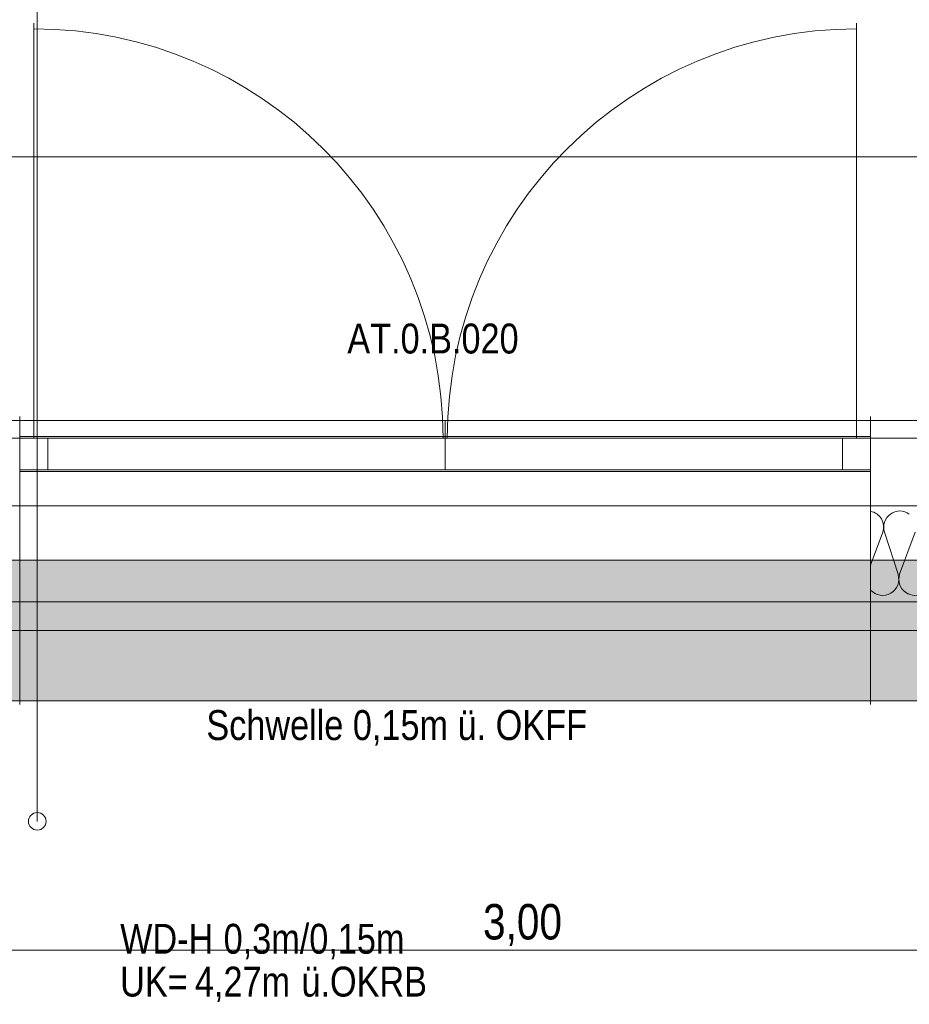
# Model space of a CAD drawing. Extents: x -720 to 300, y 62 to 1162.
# Tile 116 of 256: x -299 to -249, y 979 to 1035. Entities that reach past the tile are written whole.
import ezdxf
from ezdxf.lldxf.tags import DXFTag

# ---------------------------------------------------------------- set-up
doc = ezdxf.new("R2010")
doc.units = 0
doc.layers.get('0').update_dxf_attribs({"lineweight": 13})
for name, color, linetype, lineweight, true_color in [('30 -33 Aussenwände- 7 Fassade_ Elemente', 7, 'Continuous', 9, 0x00aacc), ('30 -34 Innenwände- 11 Durchbruch', 4, 'Continuous', 9, 0x00ffff), ('30 -35 Decken- 1 Konstruktion-Träger- Stahlbeton', 7, 'Continuous', 13, 0x33aa00), ('70 -72 Beschriftung- 1 Beschriftung allgemein', 7, 'Continuous', 9, 0xff6633), ('70 -75 Raumstempel-2 Verweislinie', 7, 'Continuous', 9, 0xff6600), ('70 -76 Bemaßung- 2 Allgemein', 9, 'Continuous', 5, 0x808080), ('iwb_Schraffur_Unterzug', 7, 'Continuous', 5, 0xffffcc)]:
    doc.layers.add(name, color=color, linetype=linetype, lineweight=lineweight, true_color=true_color)
doc.layers.add('70 -71 Achsen- 1 Gebäudeachsen', color=7, linetype='STRICHPUNKT2-A06G93UB8I', lineweight=18)
doc.layers.add('Keine-1', color=7, linetype='Continuous', lineweight=15)
doc.styles.get("Standard").update_dxf_attribs({"font": 'ARIALN.TTF'})
tags = doc.linetypes.add('fein_strichliert-A06G93UC8I', pattern=[4, 1, -2, 1]).pattern_tags.tags
tags[8:9] = [DXFTag(74, 4), DXFTag(75, 0), DXFTag(340, '0'), DXFTag(46, 0.0), DXFTag(50, 0.0), DXFTag(44, 0.0), DXFTag(45, 0.0)]
tags[6:7] = [DXFTag(74, 4), DXFTag(75, 0), DXFTag(340, '0'), DXFTag(46, 0.0), DXFTag(50, 0.0), DXFTag(44, 0.0), DXFTag(45, 0.0)]
tags[4:5] = [DXFTag(74, 4), DXFTag(75, 0), DXFTag(340, '0'), DXFTag(46, 0.0), DXFTag(50, 0.0), DXFTag(44, 0.0), DXFTag(45, 0.0)]
tags = doc.linetypes.add('STRICHPUNKT2-A06G93UB8I', pattern=[12.7, 6.35, -3.175, 0, -3.175]).pattern_tags.tags
tags[10:11] = [DXFTag(74, 4), DXFTag(75, 0), DXFTag(340, '0'), DXFTag(46, 0.0), DXFTag(50, 0.0), DXFTag(44, 0.0), DXFTag(45, 0.0)]
tags[8:9] = [DXFTag(74, 4), DXFTag(75, 0), DXFTag(340, '0'), DXFTag(46, 0.0), DXFTag(50, 0.0), DXFTag(44, 0.0), DXFTag(45, 0.0)]
tags[6:7] = [DXFTag(74, 4), DXFTag(75, 0), DXFTag(340, '0'), DXFTag(46, 0.0), DXFTag(50, 0.0), DXFTag(44, 0.0), DXFTag(45, 0.0)]
tags[4:5] = [DXFTag(74, 4), DXFTag(75, 0), DXFTag(340, '0'), DXFTag(46, 0.0), DXFTag(50, 0.0), DXFTag(44, 0.0), DXFTag(45, 0.0)]

# ---------------------------------------------------------------- blocks, each defined once
blk = doc.blocks.new('Referenz-A06G93UD8I')
at = {"layer": '30 -33 Aussenwände- 7 Fassade_ Elemente', "color": 0, "linetype": 'fein_strichliert-A06G93UC8I', "lineweight": -2, "ltscale": 0.13}
for p, q in [((-298.553, 1034.452), (-298.553, 1011.852)), ((-251.753, 1034.452), (-251.753, 1011.852)), ((-250.953, 1010.952), (-299.353, 1010.952)), ((-297.753, 1010.852), (-275.153, 1010.852)), ((-252.553, 1010.852), (-275.153, 1010.852)), ((-250.953, 1008.952), (-299.353, 1008.952))]:
    blk.add_line(p, q, dxfattribs=at)
at = {"layer": '30 -33 Aussenwände- 7 Fassade_ Elemente', "color": 0, "linetype": 'Continuous', "lineweight": -2, "ltscale": 0.13}
for p, q in [((-303.453, 1011.852), (-154.253, 1011.852)), ((-299.353, 1012.082), (-299.353, 995.712)), ((-298.553, 1011.852), (-275.153, 1011.852)), ((-298.553, 1010.852), (-298.553, 1011.852)), ((-275.153, 1011.852), (-251.753, 1011.852)), ((-275.153, 1010.852), (-275.153, 1011.852)), ((-251.753, 1011.852), (-251.753, 1010.852)), ((-250.953, 995.712), (-250.953, 1012.082)), ((-157.853, 1010.852), (-299.853, 1010.852)), ((-297.753, 1010.852), (-299.353, 1010.852)), ((-299.353, 1010.852), (-299.353, 1009.052)), ((-299.353, 1009.052), (-299.353, 1010.852)), ((-299.353, 1010.852), (-297.753, 1010.852)), ((-250.953, 1010.852), (-299.353, 1010.852)), ((-275.153, 1010.852), (-298.553, 1010.852)), ((-297.753, 1009.052), (-297.753, 1010.852)), ((-297.753, 1010.852), (-275.153, 1010.852)), ((-297.753, 1009.052), (-297.753, 1010.852)), ((-275.153, 1010.852), (-275.153, 1009.052)), ((-252.553, 1010.852), (-275.153, 1010.852)), ((-251.753, 1010.852), (-275.153, 1010.852)), ((-252.553, 1010.852), (-250.953, 1010.852)), ((-252.553, 1009.052), (-252.553, 1010.852)), ((-252.553, 1009.052), (-252.553, 1010.852)), ((-252.553, 1010.852), (-250.953, 1010.852)), ((-250.953, 1010.852), (-250.953, 1009.052)), ((-250.953, 1009.052), (-250.953, 1010.852)), ((-297.753, 1009.052), (-299.353, 1009.052)), ((-299.353, 1009.052), (-250.953, 1009.052)), ((-299.353, 1009.052), (-297.753, 1009.052)), ((-275.153, 1009.052), (-297.753, 1009.052)), ((-275.153, 1009.052), (-252.553, 1009.052)), ((-250.953, 1009.052), (-252.553, 1009.052)), ((-250.953, 1009.052), (-252.553, 1009.052)), ((-152.353, 1007.012), (-304.853, 1007.012)), ((-299.853, 1007.012), (-157.853, 1007.012)), ((-250.256, 1005.512), (-250.953, 1003.628)), ((-250.166, 1005.512), (-249.395, 1003.112)), ((-249.305, 1003.112), (-248.418, 1005.512)), ((-300.353, 1001.552), (-157.353, 1001.552)), ((-157.353, 995.912), (-300.353, 995.912))]:
    blk.add_line(p, q, dxfattribs=at)
at = {"layer": '30 -33 Aussenwände- 7 Fassade_ Elemente', "color": 0, "linetype": 'fein_strichliert-A06G93UC8I', "lineweight": -2, "ltscale": 0.13}
for centre, major_axis in [((-298.553, 1010.852), (23.279, 0)), ((-251.753, 1010.852), (0, 23.279))]:
    blk.add_ellipse(centre, major_axis=major_axis, ratio=1, start_param=0, end_param=1.570796, dxfattribs=at)
at = {"layer": '30 -33 Aussenwände- 7 Fassade_ Elemente', "color": 0, "linetype": 'Continuous', "lineweight": -2, "ltscale": 0.13}
for centre, major_axis, end_param in [((-251.131, 1005.794), (0.874, -0.282), 1.687595), ((-249.292, 1005.794), (-0.539, 0.744), 1.254884), ((-249.292, 1005.794), (0.539, 0.744), 1.254884), ((-250.269, 1002.83), (-0.684, -0.614), 2.721951), ((-248.431, 1002.83), (-0.874, 0.282), 1.255075), ((-248.431, 1002.83), (-0.874, 0.282), 3.765224), ((-248.431, 1002.83), (-0.539, -0.744), 1.255075)]:
    blk.add_ellipse(centre, major_axis=major_axis, ratio=1, start_param=0, end_param=end_param, dxfattribs=at)
at = {"layer": '30 -35 Decken- 1 Konstruktion-Träger- Stahlbeton', "color": 0, "linetype": 'fein_strichliert-A06G93UC8I', "lineweight": -2, "ltscale": 0.13}
for p, q in [((76.456, 1003.912), (-682.362, 1003.912)), ((76.456, 995.912), (-682.362, 995.912))]:
    blk.add_line(p, q, dxfattribs=at)
at = {"layer": '70 -71 Achsen- 1 Gebäudeachsen', "color": 0, "linetype": 'STRICHPUNKT2-A06G93UB8I', "lineweight": -2, "ltscale": 0.13}
blk.add_line((-682.362, 999.912), (76.456, 999.912), dxfattribs=at)
at = {"layer": '70 -75 Raumstempel-2 Verweislinie', "color": 0, "linetype": 'Continuous', "lineweight": -2, "ltscale": 0.13}
blk.add_line((-298.354, 1104.852), (-298.354, 989.062), dxfattribs=at)
at = {"layer": '70 -75 Raumstempel-2 Verweislinie', "color": 0, "linetype": 'ByBlock', "lineweight": -2, "ltscale": 0.13}
blk.add_circle((-298.354, 989.062), 0.5, dxfattribs=at)
at = {"layer": '70 -76 Bemaßung- 2 Allgemein', "color": 0, "linetype": 'Continuous', "lineweight": -2, "ltscale": 0.13}
for p, q in [((-103.847, 1026.852), (-301.293, 1026.852)), ((-241.913, 981.743), (-299.793, 981.743))]:
    blk.add_line(p, q, dxfattribs=at)
at = {"layer": 'Keine-1', "color": 0, "linetype": 'fein_strichliert-A06G93UC8I', "lineweight": -2, "ltscale": 0.13}
blk.add_line((-682.362, 1011.85), (76.456, 1011.851), dxfattribs=at)
at = {"layer": '30 -34 Innenwände- 11 Durchbruch', "color": 0, "linetype": 'Continuous', "lineweight": -2, "ltscale": 0.13, "char_height": 1.7, "attachment_point": 1}
for s, insert in [('{\\fArial Narrow;0,3m/0,15m}', (-287.752, 983.233)), ('{\\fArial Narrow;WD-H}', (-293.639, 983.233)), ('{\\fArial Narrow;UK=}', (-293.639, 980.797)), ('{\\fArial Narrow;4,27m}', (-289.386, 980.797)), ('{\\fArial Narrow;ü.OKRB}', (-283.33, 980.797))]:
    blk.add_mtext(s, dxfattribs=dict(at, insert=insert))
at = {"layer": '70 -72 Beschriftung- 1 Beschriftung allgemein', "color": 0, "linetype": 'Continuous', "lineweight": -2, "ltscale": 0.13, "char_height": 1.7, "attachment_point": 1}
for s, insert in [('{\\fArial Narrow;AT.0.B.020}', (-280.718, 1017.369)), ('{\\fArial Narrow;Schwelle 0,15m ü. OKFF}', (-288.735, 995.386))]:
    blk.add_mtext(s, dxfattribs=dict(at, insert=insert))
at = {"layer": '70 -76 Bemaßung- 2 Allgemein', "color": 0, "linetype": 'Continuous', "lineweight": -2, "ltscale": 0.13, "insert": (-272.998, 984.359), "char_height": 2.01377, "attachment_point": 1}
blk.add_mtext('{\\fArial Narrow;3,00}', dxfattribs=at)
blk = doc.blocks.new('Referenz-A06G93UF8I')
at = {"layer": 'iwb_Schraffur_Unterzug', "linetype": 'Continuous', "ltscale": 0.13}
for points in [[(-682.362, 1003.912), (76.456, 1003.912), (76.456, 1001.038)], [(-682.362, 1003.912), (76.456, 1001.038), (-682.362, 1000.171)], [(-682.362, 1000.171), (76.456, 1001.038), (76.456, 998.786)], [(-682.362, 1000.171), (76.456, 998.786), (-682.362, 999.653)], [(-682.362, 999.653), (76.456, 998.786), (76.456, 995.912)], [(-682.362, 999.653), (76.456, 995.912), (-682.362, 995.912)]]:
    blk.add_solid(points, dxfattribs=at)

msp = doc.modelspace()

# ---------------------------------------------------------------- block references
at = {"color": 8, "lineweight": 13, "ltscale": 0.13, "true_color": 0x808080}
msp.add_blockref('Referenz-A06G93UD8I', (0, 0), dxfattribs=at)
at = {"color": 8, "lineweight": 25, "ltscale": 0.25, "true_color": 0x808080}
msp.add_blockref('Referenz-A06G93UF8I', (0, 0), dxfattribs=at)

doc.saveas('drawing.dxf')
